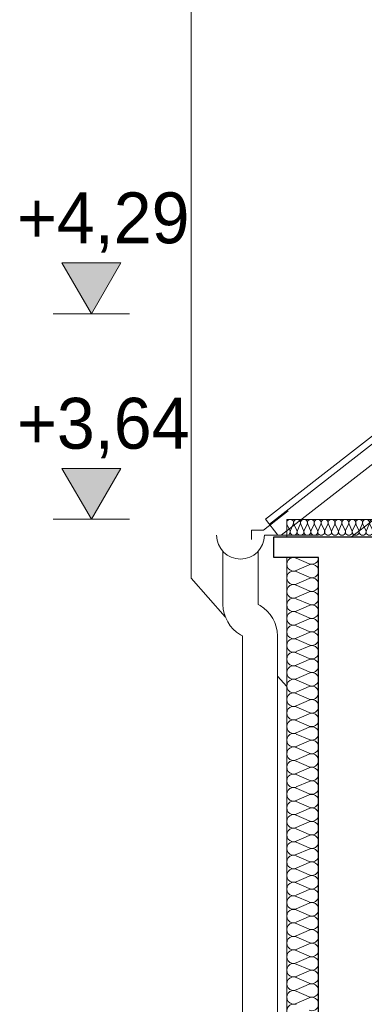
# Model space of a CAD drawing. Extents: x -623047 to -199286, y -27077 to 168279.
# Tile 37 of 194: x -548460 to -547378, y -10214 to -7119. Entities that reach past the tile are written whole.
import ezdxf

# ---------------------------------------------------------------- set-up
doc = ezdxf.new("R2010")
doc.units = 0
doc.header["$MEASUREMENT"] = 0
for name, color, linetype in [('Arch ocieplenie', 7, 'Continuous'), ('Inwent Izolacje', 7, 'Continuous'), ('INWENT WYMIARY', 7, 'Continuous')]:
    doc.layers.add(name, color=color, linetype=linetype)
for name, color, linetype, lineweight, true_color in [('Arch ocieplenie_Nr_Pióra__44', 7, 'Continuous', 13, 0x029e21), ('Arch stropy_Nr_Pióra__44', 7, 'Continuous', 13, 0x029e21), ('Inwent Izolacje_Nr_Pióra__2', 7, 'Continuous', 13, 0x7f7f7f), ('INWENT.ŚCIANY_Nr_Pióra__2', 7, 'Continuous', 13, 0x7f7f7f), ('INWENT.ŚCIANY_Nr_Pióra__3', 7, 'Continuous', 13, 0xff6600)]:
    doc.layers.add(name, color=color, linetype=linetype, lineweight=lineweight, true_color=true_color)
for name, color, linetype, lineweight in [('INWENT DACH_Nr_Pióra__21', 7, 'Continuous', 9), ('INWENT KONST. DREWNIANA_Nr_Pióra__21', 7, 'Continuous', 9), ('INWENT RURY SPUSTOWE_Nr_Pióra__21', 7, 'Continuous', 9), ('INWENT WYMIARY_Nr_Pióra__21', 7, 'Continuous', 9), ('INWENT.ŚCIANY_Nr_Pióra__1', 7, 'Continuous', 25)]:
    doc.layers.add(name, color=color, linetype=linetype, lineweight=lineweight)
doc.styles.add('GENERATED_STYLE_2', font='txt')

# ---------------------------------------------------------------- blocks, each defined once
blk = doc.blocks.new('Izolacja cieplna 14_70', base_point=(-547232, -8739.6))
at = {"layer": 'Arch ocieplenie_Nr_Pióra__44', "linetype": 'Continuous'}
for p, q in [((-547612.1, -8724.7), (-547621.1, -8704.5)), ((-547601.3, -8704.5), (-547610.3, -8724.7)), ((-547590.5, -8724.7), (-547599.5, -8704.5)), ((-547579.6, -8704.5), (-547588.6, -8724.7)), ((-547568.8, -8724.7), (-547577.8, -8704.5)), ((-547558, -8704.5), (-547567, -8724.7)), ((-547547.1, -8724.7), (-547556.1, -8704.5)), ((-547536.3, -8704.5), (-547545.3, -8724.7)), ((-547525.5, -8724.7), (-547534.5, -8704.5)), ((-547514.6, -8704.5), (-547523.6, -8724.7)), ((-547503.8, -8724.7), (-547512.8, -8704.5)), ((-547493, -8704.5), (-547502, -8724.7)), ((-547482.1, -8724.7), (-547491.1, -8704.5)), ((-547471.3, -8704.5), (-547480.3, -8724.7)), ((-547460.5, -8724.7), (-547469.5, -8704.5)), ((-547449.6, -8704.5), (-547458.6, -8724.7)), ((-547438.8, -8724.7), (-547447.8, -8704.5)), ((-547428, -8704.5), (-547437, -8724.7)), ((-547417.1, -8724.7), (-547426.1, -8704.5)), ((-547406.3, -8704.5), (-547415.3, -8724.7)), ((-547395.5, -8724.7), (-547404.5, -8704.5)), ((-547384.6, -8704.5), (-547393.6, -8724.7)), ((-547373.8, -8724.7), (-547382.8, -8704.5)), ((-547363, -8704.5), (-547372, -8724.7)), ((-547352.1, -8724.7), (-547361.1, -8704.5)), ((-547341.3, -8704.5), (-547350.3, -8724.7)), ((-547330.5, -8724.7), (-547339.5, -8704.5)), ((-547319.6, -8704.5), (-547328.6, -8724.7)), ((-547308.8, -8724.7), (-547317.8, -8704.5)), ((-547298, -8704.5), (-547307, -8724.7)), ((-547287.1, -8724.7), (-547296.1, -8704.5)), ((-547276.3, -8704.5), (-547285.3, -8724.7)), ((-547265.5, -8724.7), (-547274.5, -8704.5)), ((-547254.6, -8704.5), (-547263.6, -8724.7)), ((-547243.8, -8724.7), (-547252.8, -8704.5)), ((-547233, -8704.5), (-547242, -8724.7))]:
    blk.add_line(p, q, dxfattribs=at)
for centre, start_param, end_param in [((-547611.2, -8700.3), 2.728799, 6.695979), ((-547589.5, -8700.3), 2.728799, 6.695979), ((-547567.9, -8700.3), 2.728799, 6.695979), ((-547546.2, -8700.3), 2.728799, 6.695979), ((-547524.5, -8700.3), 2.728799, 6.695979), ((-547502.9, -8700.3), 2.728799, 6.695979), ((-547481.2, -8700.3), 2.728799, 6.695979), ((-547459.5, -8700.3), 2.728799, 6.695979), ((-547437.9, -8700.3), 2.728799, 6.695979), ((-547416.2, -8700.3), 2.728799, 6.695979), ((-547394.5, -8700.3), 2.728799, 6.695979), ((-547372.9, -8700.3), 2.728799, 6.695979), ((-547351.2, -8700.3), 2.728799, 6.695979), ((-547329.5, -8700.3), 2.728799, 6.695979), ((-547307.9, -8700.3), 2.728799, 6.695979), ((-547286.2, -8700.3), 2.728799, 6.695979), ((-547264.5, -8700.3), 2.728799, 6.695979), ((-547242.9, -8700.3), 2.728799, 6.695979), ((-547622, -8729), 1.570796, 3.554385), ((-547600.4, -8729), 5.870392, 9.837571), ((-547578.7, -8729), 5.870392, 9.837571), ((-547557, -8729), 5.870392, 9.837571), ((-547535.4, -8729), 5.870392, 9.837571), ((-547513.7, -8729), 5.870392, 9.837571), ((-547492, -8729), 5.870392, 9.837571), ((-547470.4, -8729), 5.870392, 9.837571), ((-547448.7, -8729), 5.870392, 9.837571), ((-547427, -8729), 5.870392, 9.837571), ((-547405.4, -8729), 5.870392, 9.837571), ((-547383.7, -8729), 5.870392, 9.837571), ((-547362, -8729), 5.870392, 9.837571), ((-547340.4, -8729), 5.870392, 9.837571), ((-547318.7, -8729), 5.870392, 9.837571), ((-547297, -8729), 5.870392, 9.837571), ((-547275.4, -8729), 5.870392, 9.837571), ((-547253.7, -8729), 5.870392, 9.837571), ((-547232, -8729), 5.870392, 7.853982)]:
    blk.add_ellipse(centre, major_axis=(-10.8, 0), ratio=0.981597, start_param=start_param, end_param=end_param, dxfattribs=at)
blk = doc.blocks.new('Izolacja cieplna 14_163', base_point=(-547522, -8809.6))
at = {"layer": 'Inwent Izolacje_Nr_Pióra__2', "linetype": 'Continuous'}
for p, q in [((-547592.2, -8811.4), (-547551.8, -8829.1)), ((-547551.8, -8832.7), (-547592.2, -8850.4)), ((-547592.2, -8853.9), (-547551.8, -8871.6)), ((-547551.8, -8875.2), (-547592.2, -8892.9)), ((-547592.2, -8896.5), (-547551.8, -8914.2)), ((-547551.8, -8917.7), (-547592.2, -8935.4)), ((-547592.2, -8939), (-547551.8, -8956.7)), ((-547551.8, -8960.3), (-547592.2, -8977.9)), ((-547592.2, -8981.5), (-547551.8, -8999.2)), ((-547551.8, -9002.8), (-547592.2, -9020.5)), ((-547592.2, -9024.1), (-547551.8, -9041.7)), ((-547551.8, -9045.3), (-547592.2, -9063)), ((-547592.2, -9066.6), (-547551.8, -9084.3)), ((-547551.8, -9087.8), (-547592.2, -9105.5)), ((-547592.2, -9109.1), (-547551.8, -9126.8)), ((-547551.8, -9130.4), (-547592.2, -9148.1)), ((-547592.2, -9151.6), (-547551.8, -9169.3)), ((-547551.8, -9172.9), (-547592.2, -9190.6)), ((-547592.2, -9194.2), (-547551.8, -9211.9)), ((-547551.8, -9215.4), (-547592.2, -9233.1)), ((-547592.2, -9236.7), (-547551.8, -9254.4)), ((-547551.8, -9258), (-547592.2, -9275.7)), ((-547592.2, -9279.2), (-547551.8, -9296.9)), ((-547551.8, -9300.5), (-547592.2, -9318.2)), ((-547592.2, -9321.8), (-547551.8, -9339.5)), ((-547551.8, -9343), (-547592.2, -9360.7)), ((-547592.2, -9364.3), (-547551.8, -9382)), ((-547551.8, -9385.6), (-547592.2, -9403.2)), ((-547592.2, -9406.8), (-547551.8, -9424.5)), ((-547551.8, -9428.1), (-547592.2, -9445.8)), ((-547592.2, -9449.4), (-547551.8, -9467)), ((-547551.8, -9470.6), (-547592.2, -9488.3)), ((-547592.2, -9491.9), (-547551.8, -9509.6)), ((-547551.8, -9513.1), (-547592.2, -9530.8)), ((-547592.2, -9534.4), (-547551.8, -9552.1)), ((-547551.8, -9555.7), (-547592.2, -9573.4)), ((-547592.2, -9576.9), (-547551.8, -9594.6)), ((-547551.8, -9598.2), (-547592.2, -9615.9)), ((-547592.2, -9619.5), (-547551.8, -9637.2)), ((-547551.8, -9640.7), (-547592.2, -9658.4)), ((-547592.2, -9662), (-547551.8, -9679.7)), ((-547551.8, -9683.3), (-547592.2, -9701)), ((-547592.2, -9704.5), (-547551.8, -9722.2)), ((-547551.8, -9725.8), (-547592.2, -9743.5)), ((-547592.2, -9747.1), (-547551.8, -9764.8)), ((-547551.8, -9768.3), (-547592.2, -9786)), ((-547592.2, -9789.6), (-547551.8, -9807.3)), ((-547551.8, -9810.9), (-547592.2, -9828.6)), ((-547592.2, -9832.1), (-547551.8, -9849.8)), ((-547551.8, -9853.4), (-547592.2, -9871.1)), ((-547592.2, -9874.7), (-547551.8, -9892.3)), ((-547551.8, -9895.9), (-547592.2, -9913.6)), ((-547592.2, -9917.2), (-547551.8, -9934.9)), ((-547551.8, -9938.4), (-547592.2, -9956.1)), ((-547592.2, -9959.7), (-547551.8, -9977.4)), ((-547551.8, -9981), (-547592.2, -9998.7)), ((-547592.2, -10002.2), (-547551.8, -10019.9)), ((-547551.8, -10023.5), (-547592.2, -10041.2)), ((-547592.2, -10044.8), (-547551.8, -10062.5)), ((-547551.8, -10066), (-547592.2, -10083.7)), ((-547592.2, -10087.3), (-547551.8, -10105)), ((-547551.8, -10108.6), (-547592.2, -10126.3)), ((-547592.2, -10129.8), (-547551.8, -10147.5)), ((-547551.8, -10151.1), (-547592.2, -10168.8)), ((-547592.2, -10172.4), (-547551.8, -10190.1)), ((-547551.8, -10193.6), (-547592.2, -10211.3))]:
    blk.add_line(p, q, dxfattribs=at)
for centre, start_param, end_param in [((-547600.8, -8830.9), 1.158003, 5.125183), ((-547543.3, -8809.6), 4.299596, 6.283185), ((-547600.8, -8873.4), 1.158003, 5.125183), ((-547543.3, -8852.1), 4.299595, 8.266774), ((-547543.3, -8894.7), 4.299595, 8.266774), ((-547600.8, -8915.9), 1.158003, 5.125183), ((-547600.8, -8958.5), 1.158003, 5.125183), ((-547543.3, -8937.2), 4.299595, 8.266774), ((-547543.3, -8979.7), 4.299595, 8.266774), ((-547600.8, -9001), 1.158003, 5.125183), ((-547543.3, -9022.3), 4.299595, 8.266774), ((-547600.8, -9043.5), 1.158003, 5.125183), ((-547600.8, -9086.1), 1.158003, 5.125183), ((-547543.3, -9064.8), 4.299595, 8.266774), ((-547543.3, -9107.3), 4.299595, 8.266774), ((-547600.8, -9128.6), 1.158003, 5.125183), ((-547543.3, -9149.9), 4.299595, 8.266774), ((-547600.8, -9171.1), 1.158003, 5.125183), ((-547600.8, -9213.7), 1.158003, 5.125183), ((-547543.3, -9192.4), 4.299595, 8.266774), ((-547543.3, -9234.9), 4.299595, 8.266774), ((-547600.8, -9256.2), 1.158003, 5.125183), ((-547600.8, -9298.7), 1.158003, 5.125183), ((-547543.3, -9277.4), 4.299595, 8.266774), ((-547543.3, -9320), 4.299595, 8.266774), ((-547600.8, -9341.2), 1.158003, 5.125183), ((-547543.3, -9362.5), 4.299595, 8.266774), ((-547600.8, -9383.8), 1.158003, 5.125183), ((-547600.8, -9426.3), 1.158003, 5.125183), ((-547543.3, -9405), 4.299595, 8.266774), ((-547543.3, -9447.6), 4.299595, 8.266774), ((-547600.8, -9468.8), 1.158003, 5.125183), ((-547543.3, -9490.1), 4.299595, 8.266774), ((-547600.8, -9511.4), 1.158003, 5.125183), ((-547600.8, -9553.9), 1.158003, 5.125183), ((-547543.3, -9532.6), 4.299595, 8.266774), ((-547543.3, -9575.2), 4.299595, 8.266774), ((-547600.8, -9596.4), 1.158003, 5.125183), ((-547600.8, -9639), 1.158003, 5.125183), ((-547543.3, -9617.7), 4.299595, 8.266774), ((-547543.3, -9660.2), 4.299595, 8.266774), ((-547600.8, -9681.5), 1.158003, 5.125183), ((-547543.3, -9702.7), 4.299595, 8.266774), ((-547600.8, -9724), 1.158003, 5.125183), ((-547600.8, -9766.5), 1.158003, 5.125183), ((-547543.3, -9745.3), 4.299595, 8.266774), ((-547543.3, -9787.8), 4.299595, 8.266774), ((-547600.8, -9809.1), 1.158003, 5.125183), ((-547543.3, -9830.3), 4.299595, 8.266774), ((-547600.8, -9851.6), 1.158003, 5.125183), ((-547600.8, -9894.1), 1.158003, 5.125183), ((-547543.3, -9872.9), 4.299595, 8.266774), ((-547543.3, -9915.4), 4.299595, 8.266774), ((-547600.8, -9936.7), 1.158003, 5.125183), ((-547600.8, -9979.2), 1.158003, 5.125183), ((-547543.3, -9957.9), 4.299595, 8.266774), ((-547543.3, -10000.5), 4.299595, 8.266774), ((-547600.8, -10021.7), 1.158003, 5.125183), ((-547543.3, -10043), 4.299595, 8.266774), ((-547600.8, -10064.3), 1.158003, 5.125183), ((-547600.8, -10106.8), 1.158003, 5.125183), ((-547543.3, -10085.5), 4.299595, 8.266774), ((-547543.3, -10128), 4.299595, 8.266774), ((-547600.8, -10149.3), 1.158003, 5.125183), ((-547543.3, -10170.6), 4.299595, 8.266774), ((-547600.8, -10191.8), 1.158003, 5.125183), ((-547600.8, -10234.4), 1.158003, 5.125183), ((-547543.3, -10213.1), 4.299595, 8.266774)]:
    blk.add_ellipse(centre, major_axis=(21.3, 0), ratio=0.999871, start_param=start_param, end_param=end_param, dxfattribs=at)
blk = doc.blocks.new('Wymiary_7', base_point=(-548235.1, -8689.4))
at = {"layer": 'INWENT WYMIARY_Nr_Pióra__21', "linetype": 'Continuous'}
blk.add_hatch(color=256, dxfattribs=at).paths.add_polyline_path([(-548235.1, -8689.4), (-548327.9, -8529.4), (-548142.3, -8529.4)], flags=0)
for p, q in [((-548235.1, -8689.4), (-548327.9, -8529.4)), ((-548327.9, -8529.4), (-548142.3, -8529.4)), ((-548142.3, -8529.4), (-548235.1, -8689.4)), ((-548235.1, -8689.4), (-548355.1, -8689.4)), ((-548235.1, -8689.4), (-548115.1, -8689.4))]:
    blk.add_line(p, q, dxfattribs=at)
at = {"layer": 'INWENT WYMIARY_Nr_Pióra__21', "insert": (-548468.5, -8497.4), "char_height": 160, "attachment_point": 7, "style": 'GENERATED_STYLE_2'}
blk.add_mtext('{+3,64}', dxfattribs=at)
blk = doc.blocks.new('Wymiary_119', base_point=(-548235.1, -8043.7))
at = {"layer": 'INWENT WYMIARY_Nr_Pióra__21', "linetype": 'Continuous'}
blk.add_hatch(color=256, dxfattribs=at).paths.add_polyline_path([(-548235.1, -8043.7), (-548327.9, -7883.7), (-548142.3, -7883.7)], flags=0)
for p, q in [((-548235.1, -8043.7), (-548327.9, -7883.7)), ((-548327.9, -7883.7), (-548142.3, -7883.7)), ((-548142.3, -7883.7), (-548235.1, -8043.7)), ((-548235.1, -8043.7), (-548355.1, -8043.7)), ((-548235.1, -8043.7), (-548115.1, -8043.7))]:
    blk.add_line(p, q, dxfattribs=at)
at = {"layer": 'INWENT WYMIARY_Nr_Pióra__21', "insert": (-548468.5, -7851.7), "char_height": 160, "attachment_point": 7, "style": 'GENERATED_STYLE_2'}
blk.add_mtext('{+4,29}', dxfattribs=at)

msp = doc.modelspace()

# ---------------------------------------------------------------- linework, layer by layer
at = {"layer": 'Arch stropy_Nr_Pióra__44', "linetype": 'Continuous'}
for p, q in [((-547622, -8744.6), (-547622, -8689.6)), ((-547622, -8689.6), (-545462, -8689.6))]:
    msp.add_line(p, q, dxfattribs=at)
at = {"layer": 'INWENT DACH_Nr_Pióra__21', "linetype": 'Continuous'}
for p, q in [((-546844.5, -8029.9), (-547688.6, -8689.4)), ((-546829.7, -8043.7), (-547676.3, -8705.1)), ((-547617, -8662.4), (-547694.9, -8723.3)), ((-547688.6, -8689.4), (-547649.4, -8739.6)), ((-547732, -8723.3), (-547732, -8753.3)), ((-547694.9, -8723.3), (-547732, -8723.3)), ((-547692, -8739.6), (-547522, -8739.6))]:
    msp.add_line(p, q, dxfattribs=at)
at = {"layer": 'INWENT KONST. DREWNIANA_Nr_Pióra__21', "linetype": 'Continuous'}
for p, q in [((-546792.6, -8078.1), (-547639.2, -8739.6)), ((-547041.3, -8450.1), (-547418.2, -8744.6))]:
    msp.add_line(p, q, dxfattribs=at)
at = {"layer": 'INWENT RURY SPUSTOWE_Nr_Pióra__21', "linetype": 'Continuous'}
for p, q in [((-547822, -8790.6), (-547822, -8957.2)), ((-547712, -8790.6), (-547712, -8957.2)), ((-547712, -8957.2), (-547705.8, -8960.8)), ((-547767, -9052.4), (-547760.8, -9056)), ((-547760.8, -9056), (-547760.8, -13024.3)), ((-547650.8, -9056), (-547650.8, -13024.3))]:
    msp.add_line(p, q, dxfattribs=at)
for centre, radius, start, end in [((-547767, -8739.6), 75, 180, 0), ((-547712, -8957.2), 110, 180, 240), ((-547760.8, -9056), 110, 0, 60)]:
    msp.add_arc(centre, radius, start, end, dxfattribs=at)
at = {"layer": 'INWENT.ŚCIANY_Nr_Pióra__1', "linetype": 'Continuous'}
for p, q in [((-547662, -8809.6), (-547662, -8744.6)), ((-547662, -8744.6), (-547232, -8744.6)), ((-547522, -8809.6), (-547662, -8809.6)), ((-547522, -12339.6), (-547522, -8809.6))]:
    msp.add_line(p, q, dxfattribs=at)
at = {"layer": 'INWENT.ŚCIANY_Nr_Pióra__2', "linetype": 'Continuous'}
for p, q in [((-547922, -8874.6), (-547922, -6314.6)), ((-547815, -8996), (-547922, -8874.6)), ((-547622, -9214.6), (-547650.8, -9182))]:
    msp.add_line(p, q, dxfattribs=at)
at = {"layer": 'INWENT.ŚCIANY_Nr_Pióra__3', "linetype": 'Continuous'}
msp.add_line((-547622, -12339.6), (-547622, -8809.6), dxfattribs=at)

# ---------------------------------------------------------------- block references
at = {"layer": 'Arch ocieplenie', "color": 104, "linetype": 'Continuous', "lineweight": 13, "true_color": 0x029e21}
msp.add_blockref('Izolacja cieplna 14_70', (-547232, -8739.6), dxfattribs=at)
at = {"layer": 'Inwent Izolacje', "color": 104, "linetype": 'Continuous', "lineweight": 13, "true_color": 0x029e21}
msp.add_blockref('Izolacja cieplna 14_163', (-547522, -8809.6), dxfattribs=at)
at = {"layer": 'INWENT WYMIARY', "linetype": 'Continuous'}
for name, p in [('Wymiary_119', (-548235.1, -8043.7)), ('Wymiary_7', (-548235.1, -8689.4))]:
    msp.add_blockref(name, p, dxfattribs=at)

doc.saveas('drawing.dxf')
